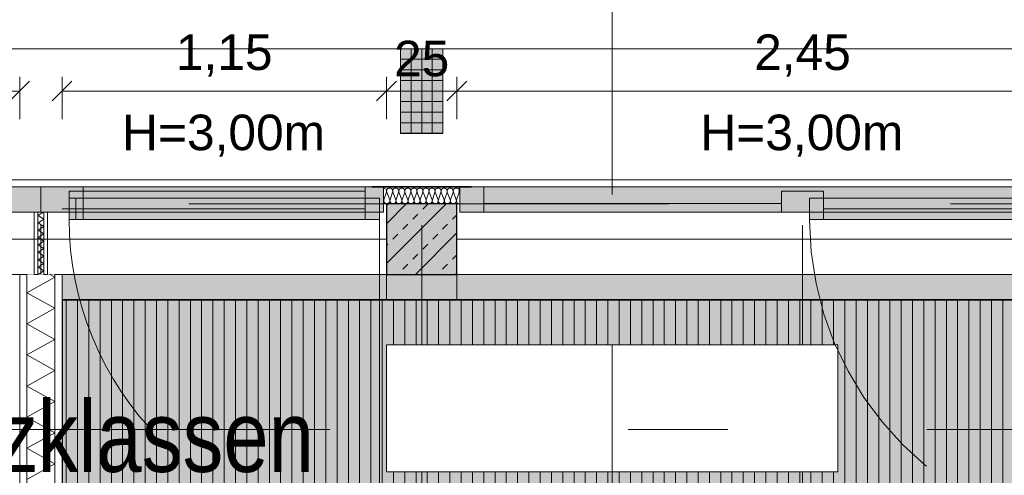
# Model space of a CAD drawing. Header units: metres. Extents: x -111 to 152, y -132 to 99.
# Tile 213 of 256: x -9.53 to -6.03, y -0.84 to 0.78. Entities that reach past the tile are written whole.
import ezdxf

# ---------------------------------------------------------------- set-up
doc = ezdxf.new("R2010")
doc.units = ezdxf.units.M
doc.header["$PDMODE"] = 1
doc.header["$PDSIZE"] = -2
for name, pattern in [('Achsen 01', [5.291531, 3.175, -1.058062, 0.352704, -0.705764]), ('gestrichelt - 01', [2, 1, -1]), ('ISO-07 Punktiert', [0.889, 0.127, -0.762]), ('Raster 01', [2, 1, -1]), ('VW-01 Strichlinie kurz', [2, 1, -1])]:
    doc.linetypes.add(name, pattern=pattern)
doc.layers.get('0').update_dxf_attribs({"lineweight": 25})
for name, color, linetype, lineweight, true_color in [('013_Beton und Stahlbetonarbeiten-000 Sichtbeton-333 Außenstütze', 5, 'Continuous', 5, 0x0000ff), ('013_Beton und Stahlbetonarbeiten-000 Sichtbeton-334 Außenwandöf', 5, 'Continuous', 5, 0x0000ff), ('014_Fassadenarbeiten-000 Aufsicht Betonfertigteile', 7, 'Continuous', 9, 0xc0c0c0), ('014_Fassadenarbeiten-330 mineralische Dämmung', 7, 'Continuous', 9, 0x666666), ('031_Metallbauarbeiten-350 Lamellendecke DS', 7, 'Continuous', 35, 0x666666), ('032_Metallarbeiten-Fenster', 7, 'Continuous', 13, 0x444444), ('039_Trockenbauarbeiten-340 Dämmung', 7, 'Continuous', 9, 0xc0c0c0), ('AV1-Achsen', 1, 'Achsen 01', 18, 0xff0000), ('AV1-Einrichtung', 7, 'Continuous', 9, 0xa6a6a6), ('AV1-Raster', 7, 'Raster 01', 9, 0xa6a6a6)]:
    doc.layers.add(name, color=color, linetype=linetype, lineweight=lineweight, true_color=true_color)
for name, color, linetype, lineweight in [('013_Beton und Stahlbetonarbeiten-000 Unterzüge', 7, 'ISO-07 Punktiert', 13), ('013_Beton und Stahlbetonarbeiten-330 Außenstützen', 7, 'Continuous', 25), ('014_Fassadenarbeiten-330 Betonfertigteile vertikal', 7, 'Continuous', 9), ('030_Sonnenschutzarbeiten-BLENDSCHUTZ', 7, 'Continuous', 5), ('039_Trockenbauarbeiten-340 Gipskarton', 7, 'Continuous', 9), ('039_Trockenbauarbeiten-alllg.', 7, 'Continuous', 9), ('_1.35m (3D)', 7, 'Continuous', 9), ('_EG (2D)', 7, 'Continuous', 9), ('_EG - DS (2D)', 7, 'Continuous', 9), ('_GRU (2D)', 7, 'Continuous', 9), ('_Legende (2D)', 7, 'Continuous', 9), ('AV1-Schnitt Achsen', 7, 'Achsen 01', 18), ('Bemaßung-Bemaßung', 7, 'Continuous', 9), ('Keine', 7, 'Continuous', 9)]:
    doc.layers.add(name, color=color, linetype=linetype, lineweight=lineweight)
doc.layers.get('0').freeze()
doc.styles.add('Arial', font='arial.ttf')
doc.styles.add('Arial Narrow', font='ARIALN.TTF')
doc.dimstyles.new('COE 50', dxfattribs={"dimtxt": 126.090495, "dimasz": 0.001414, "dimexe": 0.001, "dimexo": 0.01, "dimgap": 0.001, "dimtad": 1, "dimdec": 3, "dimtxsty": 'Arial', "dimblk": 'VW_SLASH-3', "dimblk1": 'VW_SLASH-3', "dimblk2": 'VW_SLASH-3', "dimcen": 0, "dimadec": 3, "dimazin": 0, "dimtfac": 0.8, "dimtdec": 3, "dimtix": 1, "dimtmove": 0, "dimatfit": 0, "dimldrblk": 'VW_SLASH-2', "dimfxl": 0.002, "dimfxlon": 1, "dimfrac": 2, "dimtolj": 1, "dimarcsym": 0})

# ---------------------------------------------------------------- blocks, each defined once
blk = doc.blocks.new('Group-2')
at = {"layer": 'AV1-Raster'}
for p, q in [((-9.45, -22.95), (-9.45, 1.35)), ((-8.1, -22.95), (-8.1, 1.35)), ((-6.75, -22.95), (-6.75, 1.35))]:
    blk.add_line(p, q, dxfattribs=at)
blk = doc.blocks.new('1.35m (3D)')
at = {"layer": 'AV1-Raster', "color": 7}
blk.add_blockref('Group-2', (0, 0), dxfattribs=at)
blk = doc.blocks.new('VW_SLASH-3')
at = {"color": 0, "linetype": 'ByBlock', "lineweight": -2, "transparency": 16777216}
blk.add_line((0, 0), (-1, 0), dxfattribs=at)
at = {"color": 0, "linetype": 'Continuous', "lineweight": 15, "transparency": 16777216, "flags": 128}
blk.add_lwpolyline([(0.5, 0.5), (-0.5, -0.5)], dxfattribs=at)
blk = doc.blocks.new('*D39')
at = {"layer": '030_Sonnenschutzarbeiten-BLENDSCHUTZ', "color": 0, "lineweight": -2}
for p, q in [((-9.375, 0.425), (-9.375, 0.575)), ((-8.225, 0.425), (-8.225, 0.575)), ((-8.2957, 0.525), (-9.3043, 0.525))]:
    blk.add_line(p, q, dxfattribs=at)
at = {"layer": 'Defpoints', "color": 0}
for p in [(-9.375, 0.525), (-9.375, -0.215), (-8.225, -0.215)]:
    blk.add_point(p, dxfattribs=at)
at = {"layer": '030_Sonnenschutzarbeiten-BLENDSCHUTZ', "color": 0, "lineweight": -2, "xscale": 0.070693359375, "yscale": 0.070693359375, "zscale": 0.070693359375, "rotation": 180}
blk.add_blockref('VW_SLASH-3', (-9.375, 0.525), dxfattribs=at)
at = {"layer": '030_Sonnenschutzarbeiten-BLENDSCHUTZ', "color": 0, "lineweight": -2, "xscale": 0.070693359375, "yscale": 0.070693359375, "zscale": 0.070693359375}
blk.add_blockref('VW_SLASH-3', (-8.225, 0.525), dxfattribs=at)
at = {"layer": '030_Sonnenschutzarbeiten-BLENDSCHUTZ', "color": 0, "lineweight": 13, "insert": (-8.8, 0.6508), "char_height": 0.12609, "attachment_point": 5, "style": 'Arial'}
blk.add_mtext('\\A1;1,15', dxfattribs=at)
blk = doc.blocks.new('VW_SLASH-2')
at = {"color": 0, "linetype": 'ByBlock', "lineweight": -2, "transparency": 16777216}
blk.add_line((0, 0), (-1, 0), dxfattribs=at)
at = {"color": 0, "linetype": 'Continuous', "lineweight": 15, "transparency": 16777216, "flags": 128}
blk.add_lwpolyline([(0.5, 0.5), (-0.5, -0.5)], dxfattribs=at)
blk = doc.blocks.new('*D40')
at = {"layer": '030_Sonnenschutzarbeiten-BLENDSCHUTZ', "color": 0, "lineweight": -2}
for p, q in [((-7.975, 0.425), (-7.975, 0.575)), ((-5.525, 0.425), (-5.525, 0.575)), ((-5.5957, 0.525), (-7.9043, 0.525))]:
    blk.add_line(p, q, dxfattribs=at)
at = {"layer": 'Defpoints', "color": 0}
for p in [(-7.975, 0.525), (-7.975, -0.215), (-5.525, -0.215)]:
    blk.add_point(p, dxfattribs=at)
at = {"layer": '030_Sonnenschutzarbeiten-BLENDSCHUTZ', "color": 0, "lineweight": -2, "xscale": 0.070693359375, "yscale": 0.070693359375, "zscale": 0.070693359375, "rotation": 180}
blk.add_blockref('VW_SLASH-3', (-7.975, 0.525), dxfattribs=at)
at = {"layer": '030_Sonnenschutzarbeiten-BLENDSCHUTZ', "color": 0, "lineweight": -2, "xscale": 0.070693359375, "yscale": 0.070693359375, "zscale": 0.070693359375}
blk.add_blockref('VW_SLASH-3', (-5.525, 0.525), dxfattribs=at)
at = {"layer": '030_Sonnenschutzarbeiten-BLENDSCHUTZ', "color": 0, "lineweight": 13, "insert": (-6.75, 0.6508), "char_height": 0.12609, "attachment_point": 5, "style": 'Arial'}
blk.add_mtext('\\A1;2,45', dxfattribs=at)
blk = doc.blocks.new('*D42')
at = {"layer": '030_Sonnenschutzarbeiten-BLENDSCHUTZ', "color": 0, "lineweight": -2}
for p, q in [((-10.675, 0.425), (-10.675, 0.575)), ((-9.525, 0.425), (-9.525, 0.575)), ((-9.5957, 0.525), (-10.6043, 0.525))]:
    blk.add_line(p, q, dxfattribs=at)
at = {"layer": 'Defpoints', "color": 0}
for p in [(-10.675, 0.525), (-10.675, -0.215), (-9.525, -0.215)]:
    blk.add_point(p, dxfattribs=at)
at = {"layer": '030_Sonnenschutzarbeiten-BLENDSCHUTZ', "color": 0, "lineweight": -2, "xscale": 0.070693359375, "yscale": 0.070693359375, "zscale": 0.070693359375, "rotation": 180}
blk.add_blockref('VW_SLASH-3', (-10.675, 0.525), dxfattribs=at)
at = {"layer": '030_Sonnenschutzarbeiten-BLENDSCHUTZ', "color": 0, "lineweight": -2, "xscale": 0.070693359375, "yscale": 0.070693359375, "zscale": 0.070693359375}
blk.add_blockref('VW_SLASH-3', (-9.525, 0.525), dxfattribs=at)
at = {"layer": '030_Sonnenschutzarbeiten-BLENDSCHUTZ', "color": 0, "lineweight": 13, "insert": (-10.1, 0.6508), "char_height": 0.12609, "attachment_point": 5, "style": 'Arial'}
blk.add_mtext('\\A1;1,15', dxfattribs=at)
blk = doc.blocks.new('*D65')
at = {"layer": '030_Sonnenschutzarbeiten-BLENDSCHUTZ', "color": 0, "lineweight": -2}
for p, q in [((-8.225, 0.425), (-8.225, 0.575)), ((-7.975, 0.425), (-7.975, 0.575)), ((-8.2957, 0.525), (-8.3664, 0.525)), ((-8.225, 0.525), (-7.975, 0.525)), ((-7.9043, 0.525), (-7.8336, 0.525))]:
    blk.add_line(p, q, dxfattribs=at)
at = {"layer": 'Defpoints', "color": 0}
for p in [(-7.975, 0.525), (-8.225, -0.215), (-7.975, -0.215)]:
    blk.add_point(p, dxfattribs=at)
at = {"layer": '030_Sonnenschutzarbeiten-BLENDSCHUTZ', "color": 0, "lineweight": -2, "xscale": 0.070693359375, "yscale": 0.070693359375, "zscale": 0.070693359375}
blk.add_blockref('VW_SLASH-3', (-8.225, 0.525), dxfattribs=at)
at = {"layer": '030_Sonnenschutzarbeiten-BLENDSCHUTZ', "color": 0, "lineweight": -2, "xscale": 0.070693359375, "yscale": 0.070693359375, "zscale": 0.070693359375, "rotation": 180}
blk.add_blockref('VW_SLASH-3', (-7.975, 0.525), dxfattribs=at)
at = {"layer": '030_Sonnenschutzarbeiten-BLENDSCHUTZ', "color": 0, "lineweight": 13, "insert": (-8.1, 0.6394), "char_height": 0.12609, "attachment_point": 5, "style": 'Arial'}
blk.add_mtext('\\A1;25', dxfattribs=at)
blk = doc.blocks.new('Group-156')
at = {"color": 255, "linetype": 'Continuous', "lineweight": 5}
blk.add_wipeout([(-9.4, -5.375), (-9.4, -0.125), (-9.5, -0.125), (-9.5, -5.375)], dxfattribs=at).dxf.layer = '039_Trockenbauarbeiten-340 Dämmung'
blk = doc.blocks.new('Group-157')
at = {"layer": '039_Trockenbauarbeiten-340 Dämmung', "transparency": 33554687, "flags": 128}
blk.add_lwpolyline([(-9.5, -0.8518), (-9.4, -0.7966), (-9.5, -0.7415), (-9.4, -0.6863), (-9.5, -0.6312), (-9.4, -0.576), (-9.5, -0.5208), (-9.4, -0.4657), (-9.5, -0.4105), (-9.4, -0.3554), (-9.5, -0.3002), (-9.4, -0.245), (-9.5, -0.1899), (-9.4, -0.1347), (-9.4176, -0.125)], dxfattribs=at)
blk = doc.blocks.new('Group-158')
at = {"layer": '039_Trockenbauarbeiten-340 Dämmung'}
blk.add_blockref('Group-156', (0, 0), dxfattribs=at)
at = {"layer": '039_Trockenbauarbeiten-340 Dämmung', "transparency": 33554687}
blk.add_blockref('Group-157', (0, 0), dxfattribs=at)
blk = doc.blocks.new('*D370')
at = {"layer": 'Bemaßung-Bemaßung', "color": 0, "lineweight": -2}
for p, q in [((-10.725, 2.575), (-10.725, 2.725)), ((-8.175, 2.575), (-8.175, 2.725)), ((-8.2457, 2.675), (-10.6543, 2.675))]:
    blk.add_line(p, q, dxfattribs=at)
at = {"layer": 'Defpoints', "color": 0}
for p in [(-10.725, 2.675), (-10.725, 0.675), (-8.175, 0.675)]:
    blk.add_point(p, dxfattribs=at)
at = {"layer": 'Bemaßung-Bemaßung', "color": 0, "lineweight": -2, "xscale": 0.070693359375, "yscale": 0.070693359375, "zscale": 0.070693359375, "rotation": 180}
blk.add_blockref('VW_SLASH-3', (-10.725, 2.675), dxfattribs=at)
at = {"layer": 'Bemaßung-Bemaßung', "color": 0, "lineweight": -2, "xscale": 0.070693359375, "yscale": 0.070693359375, "zscale": 0.070693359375}
blk.add_blockref('VW_SLASH-3', (-8.175, 2.675), dxfattribs=at)
at = {"layer": 'Bemaßung-Bemaßung', "color": 0, "insert": (-9.45, 2.8008), "char_height": 0.12609, "attachment_point": 5, "style": 'Arial'}
blk.add_mtext('\\A1;2,55', dxfattribs=at)
blk = doc.blocks.new('*D371')
at = {"layer": 'Bemaßung-Bemaßung', "color": 0, "lineweight": -2}
for p, q in [((-8.175, 2.575), (-8.175, 2.725)), ((-8.025, 2.575), (-8.025, 2.725)), ((-8.2457, 2.675), (-8.3164, 2.675)), ((-8.025, 2.675), (-8.175, 2.675)), ((-7.9543, 2.675), (-7.8836, 2.675))]:
    blk.add_line(p, q, dxfattribs=at)
at = {"layer": 'Defpoints', "color": 0}
for p in [(-8.175, 2.675), (-8.175, 0.675), (-8.025, 0.675)]:
    blk.add_point(p, dxfattribs=at)
at = {"layer": 'Bemaßung-Bemaßung', "color": 0, "lineweight": -2, "xscale": 0.070693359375, "yscale": 0.070693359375, "zscale": 0.070693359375}
blk.add_blockref('VW_SLASH-3', (-8.175, 2.675), dxfattribs=at)
at = {"layer": 'Bemaßung-Bemaßung', "color": 0, "lineweight": -2, "xscale": 0.070693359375, "yscale": 0.070693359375, "zscale": 0.070693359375, "rotation": 180}
blk.add_blockref('VW_SLASH-3', (-8.025, 2.675), dxfattribs=at)
at = {"layer": 'Bemaßung-Bemaßung', "color": 0, "insert": (-8.1, 2.8644), "char_height": 0.12609, "attachment_point": 5, "style": 'Arial'}
blk.add_mtext('\\A1;15', dxfattribs=at)
blk = doc.blocks.new('*D372')
at = {"layer": 'Bemaßung-Bemaßung', "color": 0, "lineweight": -2}
for p, q in [((-8.025, 2.575), (-8.025, 2.725)), ((-5.475, 2.575), (-5.475, 2.725)), ((-5.5457, 2.675), (-7.9543, 2.675))]:
    blk.add_line(p, q, dxfattribs=at)
at = {"layer": 'Defpoints', "color": 0}
for p in [(-8.025, 2.675), (-8.025, 0.675), (-5.475, 0.675)]:
    blk.add_point(p, dxfattribs=at)
at = {"layer": 'Bemaßung-Bemaßung', "color": 0, "lineweight": -2, "xscale": 0.070693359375, "yscale": 0.070693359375, "zscale": 0.070693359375, "rotation": 180}
blk.add_blockref('VW_SLASH-3', (-8.025, 2.675), dxfattribs=at)
at = {"layer": 'Bemaßung-Bemaßung', "color": 0, "lineweight": -2, "xscale": 0.070693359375, "yscale": 0.070693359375, "zscale": 0.070693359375}
blk.add_blockref('VW_SLASH-3', (-5.475, 2.675), dxfattribs=at)
at = {"layer": 'Bemaßung-Bemaßung', "color": 0, "insert": (-6.75, 2.8008), "char_height": 0.12609, "attachment_point": 5, "style": 'Arial'}
blk.add_mtext('\\A1;2,55', dxfattribs=at)
blk = doc.blocks.new('*D393')
at = {"layer": 'Bemaßung-Bemaßung', "color": 0, "lineweight": -2}
for p, q in [((-9.525, 1.575), (-9.525, 1.725)), ((-9.375, 1.575), (-9.375, 1.725)), ((-9.5957, 1.675), (-9.6664, 1.675)), ((-9.375, 1.675), (-9.525, 1.675)), ((-9.3043, 1.675), (-9.2336, 1.675))]:
    blk.add_line(p, q, dxfattribs=at)
at = {"layer": 'Defpoints', "color": 0}
for p in [(-9.525, 1.675), (-9.525, -0.125), (-9.375, -0.125)]:
    blk.add_point(p, dxfattribs=at)
at = {"layer": 'Bemaßung-Bemaßung', "color": 0, "lineweight": -2, "xscale": 0.070693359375, "yscale": 0.070693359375, "zscale": 0.070693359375}
blk.add_blockref('VW_SLASH-3', (-9.525, 1.675), dxfattribs=at)
at = {"layer": 'Bemaßung-Bemaßung', "color": 0, "lineweight": -2, "xscale": 0.070693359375, "yscale": 0.070693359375, "zscale": 0.070693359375, "rotation": 180}
blk.add_blockref('VW_SLASH-3', (-9.375, 1.675), dxfattribs=at)
at = {"layer": 'Bemaßung-Bemaßung', "color": 0, "insert": (-9.45, 1.8644), "char_height": 0.12609, "attachment_point": 5, "style": 'Arial'}
blk.add_mtext('\\A1;15', dxfattribs=at)
blk = doc.blocks.new('*D394')
at = {"layer": 'Bemaßung-Bemaßung', "color": 0, "lineweight": -2}
for p, q in [((-9.375, 1.575), (-9.375, 1.725)), ((-5.525, 1.575), (-5.525, 1.725)), ((-5.5957, 1.675), (-9.3043, 1.675))]:
    blk.add_line(p, q, dxfattribs=at)
at = {"layer": 'Defpoints', "color": 0}
for p in [(-9.375, 1.675), (-9.375, -0.125), (-5.525, -0.125)]:
    blk.add_point(p, dxfattribs=at)
at = {"layer": 'Bemaßung-Bemaßung', "color": 0, "lineweight": -2, "xscale": 0.070693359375, "yscale": 0.070693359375, "zscale": 0.070693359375}
for p, rotation in [((-9.375, 1.675), 180), ((-5.525, 1.675), 360)]:
    blk.add_blockref('VW_SLASH-3', p, dxfattribs=dict(at, rotation=rotation))
at = {"layer": 'Bemaßung-Bemaßung', "color": 0, "insert": (-7.45, 1.8008), "char_height": 0.12609, "attachment_point": 5, "style": 'Arial'}
blk.add_mtext('\\A1;3,85', dxfattribs=at)
blk = doc.blocks.new('*D590')
at = {"layer": 'Bemaßung-Bemaßung', "color": 0, "lineweight": -2}
for p, q in [((-10.675, 2.075), (-10.675, 2.225)), ((-8.225, 2.075), (-8.225, 2.225)), ((-8.2957, 2.175), (-10.6043, 2.175))]:
    blk.add_line(p, q, dxfattribs=at)
at = {"layer": 'Defpoints', "color": 0}
for p in [(-10.675, 2.175), (-10.675, 0.125), (-8.225, 0.125)]:
    blk.add_point(p, dxfattribs=at)
at = {"layer": 'Bemaßung-Bemaßung', "color": 0, "lineweight": -2, "xscale": 0.070693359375, "yscale": 0.070693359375, "zscale": 0.070693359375, "rotation": 180}
blk.add_blockref('VW_SLASH-3', (-10.675, 2.175), dxfattribs=at)
at = {"layer": 'Bemaßung-Bemaßung', "color": 0, "lineweight": -2, "xscale": 0.070693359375, "yscale": 0.070693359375, "zscale": 0.070693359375}
blk.add_blockref('VW_SLASH-3', (-8.225, 2.175), dxfattribs=at)
at = {"layer": 'Bemaßung-Bemaßung', "color": 0, "insert": (-9.45, 2.3008), "char_height": 0.12609, "attachment_point": 5, "style": 'Arial'}
blk.add_mtext('\\A1;2,45', dxfattribs=at)
blk = doc.blocks.new('*D591')
at = {"layer": 'Bemaßung-Bemaßung', "color": 0, "lineweight": -2}
for p, q in [((-8.225, 2.075), (-8.225, 2.225)), ((-7.975, 2.075), (-7.975, 2.225)), ((-8.2957, 2.175), (-8.3664, 2.175)), ((-7.975, 2.175), (-8.225, 2.175)), ((-7.9043, 2.175), (-7.8336, 2.175))]:
    blk.add_line(p, q, dxfattribs=at)
at = {"layer": 'Defpoints', "color": 0}
for p in [(-8.225, 2.175), (-8.225, 0.125), (-7.975, 0.125)]:
    blk.add_point(p, dxfattribs=at)
at = {"layer": 'Bemaßung-Bemaßung', "color": 0, "lineweight": -2, "xscale": 0.070693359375, "yscale": 0.070693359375, "zscale": 0.070693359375}
blk.add_blockref('VW_SLASH-3', (-8.225, 2.175), dxfattribs=at)
at = {"layer": 'Bemaßung-Bemaßung', "color": 0, "lineweight": -2, "xscale": 0.070693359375, "yscale": 0.070693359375, "zscale": 0.070693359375, "rotation": 180}
blk.add_blockref('VW_SLASH-3', (-7.975, 2.175), dxfattribs=at)
at = {"layer": 'Bemaßung-Bemaßung', "color": 0, "insert": (-8.1, 2.2894), "char_height": 0.12609, "attachment_point": 5, "style": 'Arial'}
blk.add_mtext('\\A1;25', dxfattribs=at)
blk = doc.blocks.new('*D592')
at = {"layer": 'Bemaßung-Bemaßung', "color": 0, "lineweight": -2}
for p, q in [((-7.975, 2.075), (-7.975, 2.225)), ((-5.525, 2.075), (-5.525, 2.225)), ((-5.5957, 2.175), (-7.9043, 2.175))]:
    blk.add_line(p, q, dxfattribs=at)
at = {"layer": 'Defpoints', "color": 0}
for p in [(-7.975, 2.175), (-7.975, 0.125), (-5.525, -0.125)]:
    blk.add_point(p, dxfattribs=at)
at = {"layer": 'Bemaßung-Bemaßung', "color": 0, "lineweight": -2, "xscale": 0.070693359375, "yscale": 0.070693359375, "zscale": 0.070693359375, "rotation": 180}
blk.add_blockref('VW_SLASH-3', (-7.975, 2.175), dxfattribs=at)
at = {"layer": 'Bemaßung-Bemaßung', "color": 0, "lineweight": -2, "xscale": 0.070693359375, "yscale": 0.070693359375, "zscale": 0.070693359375}
blk.add_blockref('VW_SLASH-3', (-5.525, 2.175), dxfattribs=at)
at = {"layer": 'Bemaßung-Bemaßung', "color": 0, "insert": (-6.75, 2.3008), "char_height": 0.12609, "attachment_point": 5, "style": 'Arial'}
blk.add_mtext('\\A1;2,45', dxfattribs=at)
blk = doc.blocks.new('Group-464')
at = {"layer": '032_Metallarbeiten-Fenster', "linetype": 'Continuous', "lineweight": 0}
for points in [[(-7.965, 0.185), (-7.88, 0.185), (-7.88, 0.095), (-7.965, 0.095)], [(-5.62, 0.095), (-5.62, 0.185), (-7.88, 0.185), (-7.88, 0.095)], [(-5.535, 0.185), (-5.62, 0.185), (-5.62, 0.095), (-5.535, 0.095)], [(-6.675, 0.17), (-6.825, 0.17), (-6.825, 0.095), (-6.675, 0.095)], [(-6.675, 0.145), (-6.725, 0.145), (-6.725, 0.07), (-6.675, 0.07)], [(-5.645, 0.145), (-6.675, 0.145), (-6.675, 0.07), (-5.645, 0.07)], [(-5.595, 0.145), (-5.645, 0.145), (-5.645, 0.07), (-5.595, 0.07)]]:
    blk.add_hatch(color=7, dxfattribs=at).paths.add_polyline_path(points)
at = {"layer": '032_Metallarbeiten-Fenster', "color": 7, "lineweight": 18}
for p, q in [((-7.88, 0.1262), (-6.825, 0.1262)), ((-5.645, 0.1075), (-6.675, 0.1075))]:
    blk.add_line(p, q, dxfattribs=at)
at = {"layer": '032_Metallarbeiten-Fenster', "color": 7, "linetype": 'gestrichelt - 01', "lineweight": 18, "transparency": 33554687}
blk.add_line((-5.595, 0.07), (-5.595, -1.06), dxfattribs=at)
at = {"layer": '032_Metallarbeiten-Fenster', "color": 7, "lineweight": 18, "flags": 128}
for points in [[(-7.965, 0.185), (-7.88, 0.185), (-7.88, 0.095), (-7.965, 0.095)], [(-5.62, 0.095), (-5.62, 0.185), (-7.88, 0.185), (-7.88, 0.095)], [(-5.535, 0.185), (-5.62, 0.185), (-5.62, 0.095), (-5.535, 0.095)], [(-6.675, 0.17), (-6.825, 0.17), (-6.825, 0.095), (-6.675, 0.095)], [(-6.675, 0.145), (-6.725, 0.145), (-6.725, 0.07), (-6.675, 0.07)], [(-5.645, 0.145), (-6.675, 0.145), (-6.675, 0.07), (-5.645, 0.07)], [(-5.595, 0.145), (-5.645, 0.145), (-5.645, 0.07), (-5.595, 0.07)]]:
    blk.add_lwpolyline(points, close=True, dxfattribs=at)
at = {"layer": '032_Metallarbeiten-Fenster', "color": 7, "linetype": 'gestrichelt - 01', "lineweight": 18, "transparency": 33554687}
blk.add_arc((-5.595, 0.07), 1.13, 180, 269.9996, dxfattribs=at)
blk = doc.blocks.new('Group-471')
at = {"layer": '032_Metallarbeiten-Fenster', "linetype": 'Continuous', "lineweight": 0}
for points in [[(-10.665, 0.185), (-10.6, 0.185), (-10.6, 0.095), (-10.665, 0.095)], [(-9.6, 0.185), (-10.6, 0.185), (-10.6, 0.095), (-9.6, 0.095)], [(-9.45, 0.185), (-9.6, 0.185), (-9.6, 0.095), (-9.45, 0.095)], [(-9.45, 0.185), (-9.3, 0.185), (-9.3, 0.095), (-9.45, 0.095)], [(-9.3, 0.185), (-8.3, 0.185), (-8.3, 0.095), (-9.3, 0.095)], [(-8.235, 0.185), (-8.3, 0.185), (-8.3, 0.095), (-8.235, 0.095)], [(-8.3, 0.07), (-8.3, 0.17), (-9.35, 0.17), (-9.35, 0.07)], [(-9.3, 0.145), (-9.35, 0.145), (-9.35, 0.07), (-9.3, 0.07)], [(-8.3, 0.07), (-9.3255, 0.07), (-9.3255, 0.145), (-8.3, 0.145)], [(-8.25, 0.145), (-8.3, 0.145), (-8.3, 0.07), (-8.25, 0.07)]]:
    blk.add_hatch(color=7, dxfattribs=at).paths.add_polyline_path(points)
at = {"layer": '032_Metallarbeiten-Fenster', "color": 7, "lineweight": 18}
for p, q in [((-10.6, 0.1325), (-9.6, 0.1325)), ((-8.3, 0.1075), (-9.375, 0.1075)), ((-9.3, 0.1075), (-8.3, 0.1075))]:
    blk.add_line(p, q, dxfattribs=at)
at = {"layer": '032_Metallarbeiten-Fenster', "color": 7, "lineweight": 18, "flags": 128}
for points in [[(-10.665, 0.185), (-10.6, 0.185), (-10.6, 0.095), (-10.665, 0.095)], [(-9.6, 0.185), (-10.6, 0.185), (-10.6, 0.095), (-9.6, 0.095)], [(-9.45, 0.185), (-9.6, 0.185), (-9.6, 0.095), (-9.45, 0.095)], [(-9.45, 0.185), (-9.3, 0.185), (-9.3, 0.095), (-9.45, 0.095)], [(-9.3, 0.185), (-8.3, 0.185), (-8.3, 0.095), (-9.3, 0.095)], [(-8.235, 0.185), (-8.3, 0.185), (-8.3, 0.095), (-8.235, 0.095)], [(-8.3, 0.07), (-8.3, 0.17), (-9.35, 0.17), (-9.35, 0.07)], [(-9.3, 0.145), (-9.35, 0.145), (-9.35, 0.07), (-9.3, 0.07)], [(-8.3, 0.07), (-9.3255, 0.07), (-9.3255, 0.145), (-8.3, 0.145)], [(-8.25, 0.145), (-8.3, 0.145), (-8.3, 0.07), (-8.25, 0.07)]]:
    blk.add_lwpolyline(points, close=True, dxfattribs=at)
at = {"layer": '032_Metallarbeiten-Fenster', "color": 7, "linetype": 'gestrichelt - 01', "lineweight": 18, "transparency": 33554687, "flags": 128}
blk.add_lwpolyline([(-8.25, 0.07), (-8.25, -1.03, -0.414214), (-9.35, 0.07)], format="xyb", dxfattribs=at)
blk = doc.blocks.new('Group-473')
at = {"layer": '014_Fassadenarbeiten-330 mineralische Dämmung', "transparency": 33554687, "flags": 128}
for points in [[(15.3239, -23.284, 0.513088), (15.3342, -23.27), (15.3252, -23.242, -1.372995), (15.3456, -23.242), (15.3353, -23.27, 1.372583), (15.3557, -23.27), (15.3467, -23.242, -1.372995), (15.3671, -23.242), (15.3567, -23.27, 1.372583), (15.3771, -23.27)], [(15.3353, -23.27, 1.372583), (15.3557, -23.27), (15.3467, -23.242, -1.372995), (15.3671, -23.242), (15.3567, -23.27, 1.372583), (15.3771, -23.27), (15.3681, -23.242, -1.372995), (15.3885, -23.242), (15.3782, -23.27, 1.372583), (15.3986, -23.27), (15.3896, -23.242, -1.372995), (15.41, -23.242), (15.3996, -23.27, 1.372583), (15.42, -23.27), (15.411, -23.242, -1.372995), (15.4314, -23.242), (15.4211, -23.27, 1.372583), (15.4415, -23.27), (15.4325, -23.242, -1.372995), (15.4529, -23.242), (15.4425, -23.27, 1.372583), (15.4629, -23.27), (15.4539, -23.242, -1.372995), (15.4743, -23.242), (15.464, -23.27, 1.372583), (15.4844, -23.27), (15.4754, -23.242, -1.372995), (15.4958, -23.242), (15.4854, -23.27, 1.372583), (15.5058, -23.27), (15.4968, -23.242, -1.372995), (15.5172, -23.242), (15.5069, -23.27, 1.372583), (15.5273, -23.27), (15.5183, -23.242, -1.372995), (15.5387, -23.242), (15.5283, -23.27, 1.372583), (15.5487, -23.27), (15.5397, -23.242, -1.372995), (15.5601, -23.242), (15.5498, -23.27, 1.372583), (15.5702, -23.27), (15.5612, -23.242, -1.372995), (15.5816, -23.242)], [(15.5283, -23.27, 0.324435), (15.5322, -23.282, 0.324435), (15.5448, -23.282, 0.324435), (15.5487, -23.27), (15.5397, -23.242, -0.324488), (15.5436, -23.23, -0.324488), (15.5562, -23.23, -0.324488), (15.5601, -23.242), (15.5498, -23.27, 0.324435), (15.5537, -23.282, 0.324435), (15.5663, -23.282, 0.324435), (15.5702, -23.27), (15.5612, -23.242, -0.324488), (15.5651, -23.23, -0.324488), (15.5777, -23.23, -0.324488), (15.5816, -23.242), (15.5712, -23.27, 0.324435), (15.5751, -23.282, 0.324435), (15.5877, -23.282, 0.324435), (15.5916, -23.27), (15.5826, -23.242, -0.540253), (15.5939, -23.228)], [(15.5939, -23.2791, -0.225321), (15.5927, -23.27), (15.5939, -23.2667)]]:
    blk.add_lwpolyline(points, format="xyb", dxfattribs=at)
blk = doc.blocks.new('Group-477')
at = {"layer": '014_Fassadenarbeiten-330 mineralische Dämmung', "transparency": 33554687}
blk.add_blockref('Group-473', (0, 0), dxfattribs=at)
blk = doc.blocks.new('Parametric Object-62')
at = {"layer": '014_Fassadenarbeiten-330 mineralische Dämmung', "color": 7, "transparency": 33554687}
blk.add_blockref('Group-477', (0, 0), dxfattribs=at)
at = {"layer": '014_Fassadenarbeiten-330 mineralische Dämmung', "color": 0, "flags": 1}
for tag in ['IFC_UUID', 'instanceID', 'prm0_name', 'prm0_type', 'prm0_value', 'prm1_name', 'prm1_type', 'prm1_value', 'prm2_name', 'prm2_type', 'prm2_value', 'prm3_name', 'prm3_type', 'prm3_value', 'prm4_name', 'prm4_type', 'prm4_value', 'prm5_name', 'prm5_type', 'prm5_value', 'prm6_name', 'prm6_type', 'prm6_value']:
    blk.add_attdef(tag, (-8.235, 0.1225), '', height=0.00018, dxfattribs=at)
blk = doc.blocks.new('Group-636')
at = {"layer": '039_Trockenbauarbeiten-340 Dämmung', "transparency": 33554687, "flags": 128}
blk.add_lwpolyline([(-9.46, -0.125), (-9.44, -0.112), (-9.46, -0.0989), (-9.44, -0.0859), (-9.46, -0.0729), (-9.44, -0.0599), (-9.46, -0.0468), (-9.44, -0.0338), (-9.46, -0.0208), (-9.44, -0.0078), (-9.46, 0.0053), (-9.44, 0.0183), (-9.46, 0.0313), (-9.44, 0.0444), (-9.46, 0.0574), (-9.44, 0.0704), (-9.46, 0.0834), (-9.4423, 0.095)], dxfattribs=at)
blk = doc.blocks.new('Group-637')
at = {"layer": '039_Trockenbauarbeiten-340 Dämmung', "transparency": 33554687}
blk.add_blockref('Group-636', (0, 0), dxfattribs=at)
blk = doc.blocks.new('Legende (2D)')
at = {"layer": 'Keine', "color": 253, "transparency": 33554687, "insert": (-11.43645, -0.57308), "char_height": 0.252181, "attachment_point": 1, "line_spacing_factor": 0.966594, "style": 'Arial Narrow'}
blk.add_mtext('Einbruchschutzklassen', dxfattribs=at)
blk = doc.blocks.new('Group-717')
at = {"layer": 'AV1-Achsen'}
blk.add_line((-43.2844, 0), (4.2656, 0), dxfattribs=at)
blk = doc.blocks.new('Group-724')
at = {"layer": 'AV1-Schnitt Achsen'}
blk.add_line((-43.35, -0.675), (4.2, -0.675), dxfattribs=at)
blk = doc.blocks.new('Group-727')
at = {"layer": 'AV1-Schnitt Achsen'}
blk.add_line((-7.425, -26.3), (-7.425, 4.7), dxfattribs=at)
blk = doc.blocks.new('GRU (2D)')
at = {"layer": 'AV1-Achsen', "color": 7}
blk.add_blockref('Group-717', (0, 0), dxfattribs=at)
at = {"layer": 'AV1-Schnitt Achsen', "color": 7}
for name in ['Group-727', 'Group-724']:
    blk.add_blockref(name, (0, 0), dxfattribs=at)
blk = doc.blocks.new('EG - DS (2D)')
at = {"layer": '030_Sonnenschutzarbeiten-BLENDSCHUTZ', "linetype": 'Continuous', "lineweight": 0, "transparency": 33554610}
for color, points in [(161, [(-8.225, -0.215), (-8.225, -0.125), (-9.375, -0.125), (-9.375, -0.215)]), (30, [(-7.975, -0.215), (-8.225, -0.215), (-8.225, -0.125), (-7.975, -0.125)]), (161, [(-5.525, -0.125), (-7.975, -0.125), (-7.975, -0.215), (-5.525, -0.215)])]:
    blk.add_hatch(color=color, dxfattribs=at).paths.add_polyline_path(points)
at = {"layer": '031_Metallbauarbeiten-350 Lamellendecke DS', "linetype": 'Continuous', "lineweight": 0, "transparency": 33554508}
blk.add_hatch(color=254, dxfattribs=at).paths.add_polyline_path([(-9.375, -0.215), (-9.375, -5.4), (-5.55, -5.4), (-5.55, -5.2526), (-5.525, -5.2526), (-5.525, -0.215)])
at = {"layer": '031_Metallbauarbeiten-350 Lamellendecke DS', "linetype": 'Continuous', "lineweight": 9, "transparency": 33554508}
h = blk.add_hatch(dxfattribs=at)
h.set_pattern_fill('Lamellendecke', color=252, style=0, pattern_type=2)
h.set_pattern_definition([(90, (0, 0), (0.04, 0), [])])
h.paths.add_polyline_path([(-9.375, -0.215), (-9.375, -5.4), (-5.55, -5.4), (-5.55, -5.2526), (-5.525, -5.2526), (-5.525, -0.215)])
at = {"layer": '030_Sonnenschutzarbeiten-BLENDSCHUTZ', "color": 251, "lineweight": 13, "flags": 128}
for points in [[(-8.225, -0.215), (-8.225, -0.125), (-9.375, -0.125), (-9.375, -0.215)], [(-7.975, -0.215), (-8.225, -0.215), (-8.225, -0.125), (-7.975, -0.125)], [(-5.525, -0.125), (-7.975, -0.125), (-7.975, -0.215), (-5.525, -0.215)]]:
    blk.add_lwpolyline(points, close=True, dxfattribs=at)
at = {"layer": '031_Metallbauarbeiten-350 Lamellendecke DS', "flags": 128}
blk.add_lwpolyline([(-9.375, -0.215), (-9.375, -5.4), (-5.55, -5.4), (-5.55, -5.2526), (-5.525, -5.2526), (-5.525, -0.215)], close=True, dxfattribs=at)
at = {"layer": '030_Sonnenschutzarbeiten-BLENDSCHUTZ', "color": 7, "char_height": 0.12609, "attachment_point": 1, "line_spacing_factor": 0.969122, "style": 'Arial'}
for insert in [(-9.1621, 0.4413), (-7.1121, 0.4413)]:
    blk.add_mtext('H=3,00m', dxfattribs=dict(at, insert=insert))
at = {"layer": '030_Sonnenschutzarbeiten-BLENDSCHUTZ', "color": 7, "lineweight": 13}
for p1, p2, text, picture, middle in [((-9.525, -0.215), (-10.675, -0.215), '1,15', '*D42', (-10.1, 0.6508)), ((-8.225, -0.215), (-9.375, -0.215), '1,15', '*D39', (-8.8, 0.6508)), ((-5.525, -0.215), (-7.975, -0.215), '2,45', '*D40', (-6.75, 0.6508))]:
    dim = blk.add_aligned_dim(p1=p1, p2=p2, distance=-0.74, text=text, dimstyle='COE 50', override={"dimtxt": 0.12609, "dimasz": 0.070693, "dimexe": 0.05, "dimgap": 0.05, "dimpost": '<>', "dimtxsty": 'Arial', "dimtmove": 2, "dimfxl": 0.1}, dxfattribs=at)
    dim.commit()
    dim.dimension.update_dxf_attribs({"geometry": picture, "text_midpoint": middle})
at = {"layer": '030_Sonnenschutzarbeiten-BLENDSCHUTZ', "color": 251, "lineweight": 13}
dim = blk.add_linear_dim(base=(-7.975, 0.525), p1=(-8.225, -0.215), p2=(-7.975, -0.215), text='25', dimstyle='COE 50', override={"dimtxt": 0.12609, "dimasz": 0.070693, "dimexe": 0.05, "dimgap": 0.05, "dimpost": '<>', "dimtxsty": 'Arial', "dimtmove": 2, "dimfxl": 0.1}, dxfattribs=at)
dim.commit()
dim.dimension.update_dxf_attribs({"geometry": '*D65', "text_midpoint": (-8.1, 0.6394)})
blk = doc.blocks.new('EG (2D)')
at = {"layer": '013_Beton und Stahlbetonarbeiten-330 Außenstützen', "linetype": 'Continuous', "lineweight": 0, "true_color": 0xc0c0c0}
blk.add_hatch(color=9, dxfattribs=at).paths.add_polyline_path([(-7.975, 0.125), (-8.225, 0.125), (-8.225, -0.125), (-7.975, -0.125)])
at = {"layer": '013_Beton und Stahlbetonarbeiten-330 Außenstützen', "linetype": 'Continuous', "lineweight": 13}
h = blk.add_hatch(dxfattribs=at)
h.set_pattern_fill('Stahlbeton', color=251, style=0, pattern_type=2)
h.set_pattern_definition([(45, (0, 0), (0.0707107, -0.0707107), [0.025, -0.025])])
h.paths.add_polyline_path([(-7.975, 0.125), (-8.225, 0.125), (-8.225, -0.125), (-7.975, -0.125)])
h = blk.add_hatch(dxfattribs=at)
h.set_pattern_fill('Stahlbeton-1', color=251, style=0, pattern_type=2)
h.set_pattern_definition([(-135, (0.03106, -0.03313), (0.0707107, -0.0707107), [])])
h.paths.add_polyline_path([(-7.975, 0.125), (-8.225, 0.125), (-8.225, -0.125), (-7.975, -0.125)])
at = {"layer": '014_Fassadenarbeiten-330 Betonfertigteile vertikal', "linetype": 'Continuous', "lineweight": 0}
blk.add_hatch(color=9, dxfattribs=at).paths.add_polyline_path([(-8.175, 0.675), (-8.025, 0.675), (-8.025, 0.375), (-8.175, 0.375)])
at = {"layer": '014_Fassadenarbeiten-330 Betonfertigteile vertikal', "linetype": 'Continuous', "lineweight": 9}
h = blk.add_hatch(dxfattribs=at)
h.set_pattern_fill('Stahlbetonfertigteil', color=8, style=0, pattern_type=2)
h.set_pattern_definition([(-90, (0, 0), (0.0375, 0), [])])
h.paths.add_polyline_path([(-8.175, 0.675), (-8.025, 0.675), (-8.025, 0.375), (-8.175, 0.375)])
at = {"layer": '014_Fassadenarbeiten-330 Betonfertigteile vertikal', "linetype": 'Continuous', "lineweight": 13}
h = blk.add_hatch(dxfattribs=at)
h.set_pattern_fill('Stahlbetonfertigteil-1', color=8, style=0, pattern_type=2)
h.set_pattern_definition([(0, (0, 0), (2e-18, -0.0375), [])])
h.paths.add_polyline_path([(-8.175, 0.675), (-8.025, 0.675), (-8.025, 0.375), (-8.175, 0.375)])
at = {"layer": '032_Metallarbeiten-Fenster', "linetype": 'Continuous', "lineweight": 0, "transparency": 33554687}
blk.add_hatch(color=181, dxfattribs=at).paths.add_polyline_path([(-8.2769, 0.1863), (-7.9231, 0.1863), (-7.9231, 0.1843), (-8.2769, 0.1843)])
at = {"layer": '013_Beton und Stahlbetonarbeiten-000 Sichtbeton-333 Außenstütze', "color": 30}
blk.add_solid([(-7.975, -0.125), (-8.225, -0.125), (-8.025, -0.075), (-8.175, -0.075)], dxfattribs=at)
at = {"layer": '013_Beton und Stahlbetonarbeiten-000 Sichtbeton-334 Außenwandöf', "color": 30}
for points in [[(-8.175, 0.125), (-8.175, -0.075), (-8.225, 0.125), (-8.225, -0.125)], [(-7.975, 0.125), (-7.975, -0.125), (-8.025, 0.125), (-8.025, -0.075)]]:
    blk.add_solid(points, dxfattribs=at)
at = {"layer": '013_Beton und Stahlbetonarbeiten-000 Unterzüge', "linetype": 'VW-01 Strichlinie kurz', "flags": 128}
for points in [[(-10.675, -0.125), (-10.675, 0.125), (-8.225, 0.125), (-8.225, -0.125)], [(-7.975, -0.125), (-7.975, 0.125), (-5.525, 0.125), (-5.525, -0.125)]]:
    blk.add_lwpolyline(points, close=True, dxfattribs=at)
at = {"layer": '013_Beton und Stahlbetonarbeiten-330 Außenstützen', "flags": 128}
blk.add_lwpolyline([(-7.975, 0.125), (-8.225, 0.125), (-8.225, -0.125), (-7.975, -0.125)], close=True, dxfattribs=at)
at = {"layer": '014_Fassadenarbeiten-000 Aufsicht Betonfertigteile', "flags": 128}
blk.add_lwpolyline([(-0.026, 0.21), (-18.874, 0.21), (-18.874, 0.305), (-39.455, 0.305), (-39.825, 0.675), (0.675, 0.675), (0.305, 0.305), (-0.026, 0.305)], close=True, dxfattribs=at)
at = {"layer": '014_Fassadenarbeiten-330 Betonfertigteile vertikal', "flags": 128}
blk.add_lwpolyline([(-8.175, 0.675), (-8.025, 0.675), (-8.025, 0.375), (-8.175, 0.375)], close=True, dxfattribs=at)
at = {"layer": '032_Metallarbeiten-Fenster', "color": 7, "linetype": 'Continuous', "lineweight": 9, "transparency": 33554687, "flags": 128}
blk.add_lwpolyline([(-8.2769, 0.1863), (-7.9231, 0.1863), (-7.9231, 0.1843), (-8.2769, 0.1843)], close=True, dxfattribs=at)
at = {"layer": '039_Trockenbauarbeiten-alllg.'}
for p, q in [((-10.675, 0), (-8.225, 0)), ((-7.975, 0), (-5.525, 0))]:
    blk.add_line(p, q, dxfattribs=at)
at = {"layer": 'Keine', "color": 9, "linetype": 'Continuous', "lineweight": 13, "flags": 128}
blk.add_lwpolyline([(-39.825, 0.675), (0.675, 0.675), (0.675, -22.275), (-39.825, -22.275)], close=True, dxfattribs=at)
at = {"layer": '014_Fassadenarbeiten-330 mineralische Dämmung', "xscale": -1, "rotation": 180}
blk.add_blockref('Parametric Object-62', (-23.5589, -23.103), dxfattribs=at)
at = {"layer": 'Bemaßung-Bemaßung'}
for p1, p2, text, override, picture, middle in [((-8.025, 0.675), (-8.175, 0.675), '15', {"dimtxt": 0.12609, "dimasz": 0.070693, "dimexe": 0.05, "dimgap": 0.05, "dimpost": '<>', "dimtxsty": 'Arial', "dimtix": 0, "dimtmove": 2, "dimfxl": 0.1}, '*D371', (-8.1, 2.8644)), ((-8.175, 0.675), (-10.725, 0.675), '2,55', {"dimtxt": 0.12609, "dimasz": 0.070693, "dimexe": 0.05, "dimgap": 0.05, "dimpost": '<>', "dimtxsty": 'Arial', "dimtmove": 2, "dimfxl": 0.1}, '*D370', (-9.45, 2.8008)), ((-5.475, 0.675), (-8.025, 0.675), '2,55', {"dimtxt": 0.12609, "dimasz": 0.070693, "dimexe": 0.05, "dimgap": 0.05, "dimpost": '<>', "dimtxsty": 'Arial', "dimtmove": 2, "dimfxl": 0.1}, '*D372', (-6.75, 2.8008))]:
    dim = blk.add_aligned_dim(p1=p1, p2=p2, distance=-2, text=text, dimstyle='COE 50', override=override, dxfattribs=at)
    dim.commit()
    dim.dimension.update_dxf_attribs({"geometry": picture, "text_midpoint": middle})
for base, p1, p2, text, picture, middle in [((-10.675, 2.175), (-8.225, 0.125), (-10.675, 0.125), '2,45', '*D590', (-9.45, 2.3008)), ((-7.975, 2.175), (-5.525, -0.125), (-7.975, 0.125), '2,45', '*D592', (-6.75, 2.3008)), ((-8.225, 2.175), (-7.975, 0.125), (-8.225, 0.125), '25', '*D591', (-8.1, 2.2894))]:
    dim = blk.add_linear_dim(base=base, p1=p1, p2=p2, text=text, dimstyle='COE 50', override={"dimtxt": 0.12609, "dimasz": 0.070693, "dimexe": 0.05, "dimgap": 0.05, "dimpost": '<>', "dimtxsty": 'Arial', "dimtmove": 2, "dimfxl": 0.1}, dxfattribs=at)
    dim.commit()
    dim.dimension.update_dxf_attribs({"geometry": picture, "text_midpoint": middle})
at = {"color": 255}
blk.add_wipeout([(-9.4, -5.4), (-9.4, -0.125), (-9.5, -0.125), (-9.5, -5.4)], dxfattribs=at).dxf.layer = '039_Trockenbauarbeiten-340 Dämmung'
at = {"color": 255, "transparency": 33554559}
blk.add_wipeout([(-7.425, -0.375), (-6.625, -0.375), (-6.625, -0.825), (-7.425, -0.825)], dxfattribs=at).dxf.layer = 'AV1-Einrichtung'
at = {"layer": '039_Trockenbauarbeiten-340 Dämmung', "flags": 128}
blk.add_lwpolyline([(-9.4, -5.4), (-9.4, -0.125), (-9.5, -0.125), (-9.5, -5.4)], close=True, dxfattribs=at)
at = {"layer": 'AV1-Einrichtung', "flags": 128}
blk.add_lwpolyline([(-7.425, -0.375), (-6.625, -0.375), (-6.625, -0.825), (-7.425, -0.825)], close=True, dxfattribs=at)
at = {"layer": '039_Trockenbauarbeiten-340 Dämmung', "color": 7, "transparency": 33554687}
blk.add_blockref('Group-158', (0, 0), dxfattribs=at)
at = {"color": 255, "transparency": 33554559}
blk.add_wipeout([(-8.225, -0.375), (-7.425, -0.375), (-7.425, -0.825), (-8.225, -0.825)], dxfattribs=at).dxf.layer = 'AV1-Einrichtung'
at = {"layer": 'AV1-Einrichtung', "flags": 128}
blk.add_lwpolyline([(-8.225, -0.375), (-7.425, -0.375), (-7.425, -0.825), (-8.225, -0.825)], close=True, dxfattribs=at)
at = {"layer": '032_Metallarbeiten-Fenster', "color": 7}
blk.add_blockref('Group-464', (0, 0), dxfattribs=at)
at = {"color": 255}
for points in [[(-9.525, -5.375), (-9.5, -5.375), (-9.5, -0.125), (-9.525, -0.125)], [(-9.4, -5.375), (-9.375, -5.375), (-9.375, -0.125), (-9.4, -0.125)]]:
    blk.add_wipeout(points, dxfattribs=at).dxf.layer = '039_Trockenbauarbeiten-340 Gipskarton'
at = {"layer": '039_Trockenbauarbeiten-340 Gipskarton', "flags": 128}
for points in [[(-9.525, -5.375), (-9.5, -5.375), (-9.5, -0.125), (-9.525, -0.125)], [(-9.4, -5.375), (-9.375, -5.375), (-9.375, -0.125), (-9.4, -0.125)]]:
    blk.add_lwpolyline(points, close=True, dxfattribs=at)
at = {"layer": '032_Metallarbeiten-Fenster', "color": 7}
blk.add_blockref('Group-471', (0, 0), dxfattribs=at)
at = {"layer": 'Bemaßung-Bemaßung'}
for p1, p2, text, override, picture, middle in [((-9.375, -0.125), (-9.525, -0.125), '15', {"dimtxt": 0.12609, "dimasz": 0.070693, "dimexe": 0.05, "dimgap": 0.05, "dimpost": '<>', "dimtxsty": 'Arial', "dimtix": 0, "dimtmove": 2, "dimfxl": 0.1}, '*D393', (-9.45, 1.8644)), ((-5.525, -0.125), (-9.375, -0.125), '3,85', {"dimtxt": 0.12609, "dimasz": 0.070693, "dimexe": 0.05, "dimgap": 0.05, "dimpost": '<>', "dimtxsty": 'Arial', "dimtmove": 2, "dimfxl": 0.1}, '*D394', (-7.45, 1.8008))]:
    dim = blk.add_aligned_dim(p1=p1, p2=p2, distance=-1.8, text=text, dimstyle='COE 50', override=override, dxfattribs=at)
    dim.commit()
    dim.dimension.update_dxf_attribs({"geometry": picture, "text_midpoint": middle})
at = {"color": 255}
for points in [[(-9.4735, 0.095), (-9.461, 0.095), (-9.461, -0.125), (-9.4735, -0.125)], [(-9.439, 0.095), (-9.4265, 0.095), (-9.4265, -0.125), (-9.439, -0.125)]]:
    blk.add_wipeout(points, dxfattribs=at).dxf.layer = '039_Trockenbauarbeiten-340 Gipskarton'
at = {"layer": '039_Trockenbauarbeiten-340 Gipskarton', "flags": 128}
for points in [[(-9.4735, 0.095), (-9.461, 0.095), (-9.461, -0.125), (-9.4735, -0.125)], [(-9.439, 0.095), (-9.4265, 0.095), (-9.4265, -0.125), (-9.439, -0.125)]]:
    blk.add_lwpolyline(points, close=True, dxfattribs=at)
at = {"layer": '039_Trockenbauarbeiten-340 Dämmung', "color": 7, "transparency": 33554687}
blk.add_blockref('Group-637', (0, 0), dxfattribs=at)

msp = doc.modelspace()

# ---------------------------------------------------------------- block references
at = {"layer": '_1.35m (3D)'}
msp.add_blockref('1.35m (3D)', (0, 0), dxfattribs=at)

# ---------------------------------------------------------------- next in the draw order: block references
at = {"layer": '_EG - DS (2D)'}
msp.add_blockref('EG - DS (2D)', (0, 0), dxfattribs=at)

# ---------------------------------------------------------------- next in the draw order: block references
at = {"layer": '_EG (2D)'}
msp.add_blockref('EG (2D)', (0, 0), dxfattribs=at)

# ---------------------------------------------------------------- next in the draw order: block references
at = {"layer": '_Legende (2D)'}
msp.add_blockref('Legende (2D)', (0, 0), dxfattribs=at)

# ---------------------------------------------------------------- next in the draw order: block references
at = {"layer": '_GRU (2D)'}
msp.add_blockref('GRU (2D)', (0, 0), dxfattribs=at)

doc.saveas('drawing.dxf')
